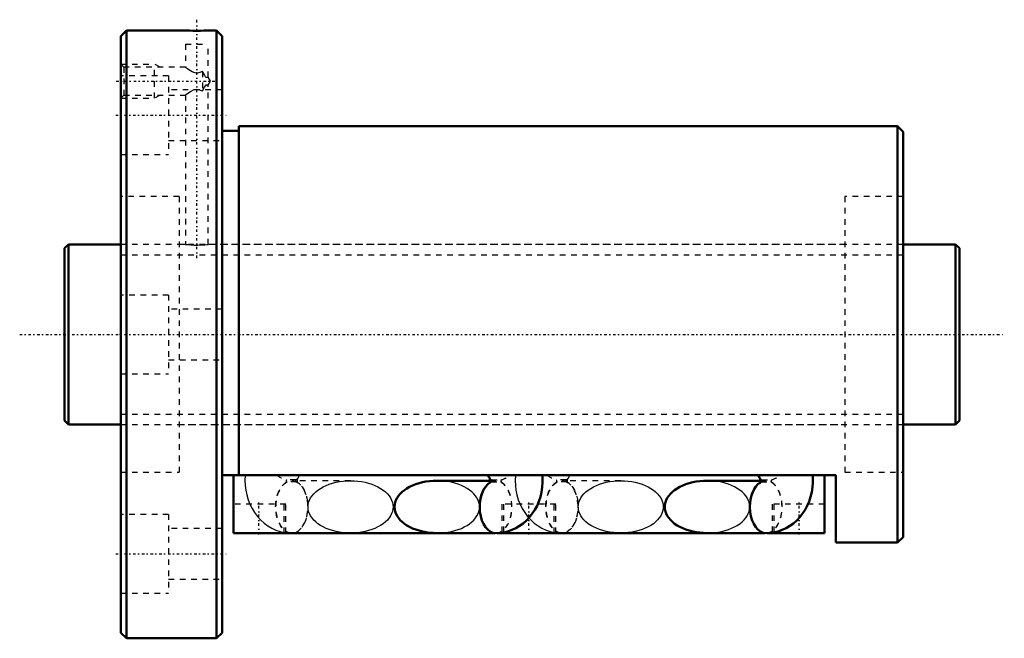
# Model space of a CAD drawing. Header units: millimetres. Extents: x -8 to 167, y -54 to 56.
import ezdxf

# ---------------------------------------------------------------- set-up
doc = ezdxf.new("R2010")
doc.units = ezdxf.units.MM
doc.linetypes.add('Center', pattern=[1.5, 0.45, -0.5, 0.05, -0.5])
doc.linetypes.add('Dashed', pattern=[2, 1, -1])
for name, color, linetype, lineweight in [('2d ConnectionPoints', 7, 'Continuous', 50), ('AM_0', 7, 'Continuous', 50), ('AM_5', 3, 'Continuous', 25), ('AM_7', 7, 'Center', 25), ('AM_9', 6, 'Dashed', 25)]:
    doc.layers.add(name, color=color, linetype=linetype, lineweight=lineweight)

# ---------------------------------------------------------------- blocks, each defined once
blk = doc.blocks.new('1_BIF3216V_5RR_Nut_0_in_BIF3216V_5RRG0_159LC0_000_4')
at = {"layer": 'AM_0'}
for p, q in [((11, 54), (10, 53)), ((10, 53), (10, -53)), ((21.5, 54), (11, 54)), ((11, 54), (11, -54)), ((27, 54), (25.48, 54)), ((27, 54), (27, -54)), ((28, 53), (27, 54)), ((28, 53), (28, -53)), ((148, 37), (31, 37)), ((31, 37), (31, -25)), ((149, 36), (148, 37)), ((148, 37), (148, -37)), ((31, 36.2), (28, 36.2)), ((149, 36), (149, -36)), ((137, -25), (28, -25)), ((30, -35.3), (30, -25)), ((75.63, -26), (66.18, -26)), ((123.63, -25.99), (114.18, -25.99)), ((135, -35.3), (135, -25)), ((137, -37), (137, -25)), ((76.43, -35.3), (30, -35.3)), ((40.11, -35.31), (40.38, -35.31)), ((124.43, -35.3), (76.85, -35.3)), ((88.11, -35.31), (88.38, -35.31)), ((114.18, -35.29), (124.36, -35.29)), ((135, -35.3), (124.85, -35.3)), ((148, -37), (149, -36)), ((137, -37), (148, -37)), ((10, -53), (11, -54)), ((11, -54), (27, -54)), ((27, -54), (28, -53))]:
    blk.add_line(p, q, dxfattribs=at)
for points in [[(25.5, 54), (25.45, 54), (25.19, 53.99), (24.73, 53.98), (24.14, 53.97), (23.48, 53.96), (22.82, 53.97), (22.24, 53.98), (21.79, 53.99), (21.54, 54), (21.5, 54)], [(66.18, -26), (65.52, -26.02), (64.87, -26.07), (64.22, -26.16), (63.6, -26.28), (62.99, -26.44), (62.4, -26.62), (61.85, -26.84), (61.32, -27.09), (60.84, -27.36), (60.39, -27.66), (59.99, -27.98), (59.64, -28.33), (59.33, -28.68), (59.08, -29.06), (58.88, -29.45), (58.74, -29.84), (58.66, -30.24), (58.63, -30.65), (58.66, -31.06), (58.74, -31.46), (58.88, -31.85), (59.08, -32.24), (59.33, -32.62), (59.64, -32.98), (59.99, -33.32), (60.39, -33.64), (60.84, -33.94), (61.32, -34.21), (61.85, -34.46), (62.4, -34.68), (62.99, -34.86), (63.6, -35.02), (64.22, -35.14), (64.87, -35.23), (65.52, -35.28), (66.18, -35.3)], [(75.55, -25.58), (75.55, -25.58), (75.56, -25.62), (75.59, -25.7), (75.62, -25.81), (75.63, -25.93), (75.63, -26.06), (75.62, -26.18), (75.6, -26.29), (75.57, -26.38), (75.55, -26.43), (75.55, -26.44)], [(76.62, -35.31), (77.27, -35.28), (78.03, -35.18), (78.77, -35), (79.49, -34.75), (80.19, -34.42), (80.85, -34.03), (81.48, -33.57), (82.07, -33.05), (82.62, -32.48), (83.11, -31.84), (83.56, -31.16), (83.95, -30.43), (84.28, -29.66), (84.54, -28.85), (84.74, -28.02), (84.87, -27.17), (84.93, -26.31), (84.92, -25.44), (84.89, -25)], [(114.18, -25.99), (113.52, -26.01), (112.87, -26.06), (112.22, -26.15), (111.6, -26.27), (110.99, -26.43), (110.4, -26.61), (109.85, -26.83), (109.32, -27.08), (108.84, -27.35), (108.39, -27.65), (107.99, -27.97), (107.64, -28.32), (107.33, -28.67), (107.08, -29.05), (106.88, -29.44), (106.74, -29.83), (106.66, -30.23), (106.63, -30.64), (106.66, -31.05), (106.74, -31.45), (106.88, -31.84), (107.08, -32.23), (107.33, -32.61), (107.64, -32.97), (107.99, -33.31), (108.39, -33.63), (108.84, -33.93), (109.32, -34.2), (109.85, -34.45), (110.4, -34.67), (110.99, -34.85), (111.6, -35.01), (112.22, -35.13), (112.87, -35.22), (113.52, -35.27), (114.18, -35.29)], [(123.55, -25.58), (123.55, -25.58), (123.56, -25.62), (123.59, -25.7), (123.62, -25.81), (123.63, -25.93), (123.63, -26.06), (123.62, -26.18), (123.6, -26.29), (123.57, -26.38), (123.55, -26.43), (123.55, -26.44)], [(124.62, -35.31), (125.27, -35.28), (126.03, -35.18), (126.77, -35), (127.49, -34.75), (128.19, -34.42), (128.85, -34.03), (129.48, -33.57), (130.07, -33.05), (130.62, -32.48), (131.11, -31.84), (131.56, -31.16), (131.95, -30.43), (132.28, -29.66), (132.54, -28.85), (132.74, -28.02), (132.87, -27.17), (132.93, -26.31), (132.92, -25.44), (132.89, -25)]]:
    blk.add_lwpolyline(points, dxfattribs=at)
for centre, major_axis, ratio, start_param, end_param in [((78.98, -22.45), (-3.39, -3.18), 0.471624, 5.97651, 6.28647), ((126.98, -22.45), (-3.39, -3.18), 0.471624, 5.97651, 6.28647), ((76.62, -30.66), (0, 4.65), 0.615661, 0.37202, 3.141475), ((76.62, -30.65), (0, -4.65), 0.615661, 3.512157, 4.713464), ((124.62, -30.66), (0, 4.65), 0.615661, 0.371972, 3.141473), ((124.62, -30.64), (0, -4.65), 0.615661, 3.510677, 4.71454), ((40.38, -30.66), (0, -4.65), 0.615661, 6.217591, 6.34878), ((88.38, -30.66), (0, -4.65), 0.615661, 6.217591, 6.34878)]:
    blk.add_ellipse(centre, major_axis=major_axis, ratio=ratio, start_param=start_param, end_param=end_param, dxfattribs=at)
at = {"layer": 'AM_5', "linetype": 'Dashed'}
for p, q in [((10, 48), (16, 48)), ((16, 42), (16, 48)), ((17, 47.46), (16, 48)), ((10, 42), (16, 42)), ((17, 42.54), (16, 42))]:
    blk.add_line(p, q, dxfattribs=at)
at = {"layer": 'AM_7'}
for p, q in [((23.5, 13.57), (23.5, 55.92)), ((9.2, 45), (26.72, 45)), ((9.1, 38.97), (28.9, 38.97)), ((34.5, -35.56), (34.5, -29.89)), ((82.5, -35.56), (82.5, -29.89)), ((130.5, -35.56), (130.5, -29.89)), ((9.1, -38.97), (28.9, -38.97))]:
    blk.add_line(p, q, dxfattribs=at)
at = {"layer": 'AM_9'}
for p, q in [((21.5, 54), (21.5, 53.89)), ((25.5, 53.89), (21.5, 53.89)), ((25.5, 53.89), (25.5, 54)), ((21.5, 51.59), (25.5, 51.59)), ((21.5, 51.59), (21.5, 47.44)), ((25.5, 45.72), (25.5, 51.59)), ((10.54, 47.46), (10, 48)), ((21.52, 47.46), (10.54, 47.46)), ((10.54, 47.46), (10.54, 42.54)), ((18.5, 45.97), (10, 45.97)), ((18.5, 45.97), (18.5, 31.97)), ((24.5, 46.74), (24.5, 43.26)), ((25.92, 45), (25.5, 45.73)), ((25.5, 44.27), (25.92, 45)), ((25.5, 16), (25.5, 44.28)), ((10, 42), (10.54, 42.54)), ((10.54, 42.54), (21.52, 42.54)), ((28, 43.47), (18.5, 43.47)), ((21.5, 42.56), (21.5, 16)), ((18.5, 34.47), (28, 34.47)), ((10, 31.97), (18.5, 31.97)), ((20.35, 24.5), (10, 24.5)), ((20.35, 24.5), (20.35, -24.5)), ((138.65, 24.5), (138.65, -24.5)), ((149, 24.5), (138.65, 24.5)), ((21.5, 16), (20.35, 16)), ((138.65, 16), (25.47, 16)), ((18.5, 7), (10, 7)), ((18.5, 7), (18.5, -7)), ((28, 4.5), (18.5, 4.5)), ((18.5, -4.5), (28, -4.5)), ((10, -7), (18.5, -7)), ((20.35, -16), (138.65, -16)), ((10, -24.5), (20.35, -24.5)), ((41.11, -25.86), (39.45, -25.86)), ((41.21, -26.21), (39.55, -26.21)), ((50.82, -26), (40.38, -26)), ((75.59, -25.63), (75.57, -25.62)), ((76.62, -26), (75.63, -26)), ((75.79, -26.21), (77.45, -26.21)), ((75.89, -25.86), (77.55, -25.86)), ((89.11, -25.86), (87.45, -25.86)), ((89.21, -26.21), (87.55, -26.21)), ((98.82, -25.99), (88.38, -25.99)), ((123.59, -25.63), (123.57, -25.62)), ((124.62, -25.99), (123.63, -25.99)), ((123.79, -26.21), (125.45, -26.21)), ((123.89, -25.86), (125.55, -25.86)), ((138.65, -24.5), (149, -24.5)), ((39.3, -30.15), (30, -30.15)), ((39, -35.3), (39, -30.15)), ((39.3, -35.3), (39.3, -30.15)), ((87.3, -30.15), (77.7, -30.15)), ((77.7, -30.15), (77.7, -35.3)), ((78, -30.15), (78, -35.3)), ((87, -35.3), (87, -30.15)), ((87.3, -35.3), (87.3, -30.15)), ((135, -30.15), (125.7, -30.15)), ((125.7, -30.15), (125.7, -35.3)), ((126, -30.15), (126, -35.3)), ((18.5, -31.97), (10, -31.97)), ((18.5, -31.97), (18.5, -45.97)), ((28, -34.47), (18.5, -34.47)), ((76.85, -35.3), (76.43, -35.3)), ((88.38, -35.29), (98.82, -35.29)), ((124.36, -35.29), (124.62, -35.29)), ((124.85, -35.3), (124.43, -35.3)), ((18.5, -43.47), (28, -43.47)), ((10, -45.97), (18.5, -45.97))]:
    blk.add_line(p, q, dxfattribs=at)
for points in [[(24.5, 46.74), (24.03, 46.53), (23.61, 46.43), (23.17, 46.47), (22.68, 46.65), (22.08, 47.01), (21.85, 47.19), (21.66, 47.33), (21.52, 47.45), (21.5, 47.46)], [(25.5, 45.73), (25.5, 45.73), (25.41, 45.65), (25.3, 45.63), (25.19, 45.67), (25.08, 45.78), (24.86, 46.11), (24.5, 46.74)], [(24.5, 43.26), (24.87, 43.91), (25.05, 44.18), (25.18, 44.32), (25.29, 44.37), (25.41, 44.35), (25.48, 44.29), (25.5, 44.27)], [(21.5, 42.54), (21.52, 42.56), (21.67, 42.67), (21.94, 42.88), (22.39, 43.19), (22.95, 43.47), (23.37, 43.56), (23.8, 43.54), (24.28, 43.37), (24.5, 43.26)], [(21.5, 16), (21.61, 15.99), (21.93, 15.95), (22.43, 15.91), (23.05, 15.88), (23.72, 15.88), (24.36, 15.9), (24.91, 15.94), (25.3, 15.98), (25.49, 16), (25.5, 16)], [(32.11, -25), (32.11, -25.09), (32.07, -25.95), (32.1, -26.82), (32.2, -27.68), (32.37, -28.53), (32.62, -29.37), (32.93, -30.17), (33.32, -30.94), (33.77, -31.67), (34.28, -32.35), (34.84, -32.97), (35.46, -33.52), (36.12, -34.01), (36.82, -34.42), (37.54, -34.76), (38.29, -35.01), (39, -35.18)], [(41.15, -26.19), (41.15, -26.2), (41.29, -26.28)], [(41.45, -26.44), (41.45, -26.44), (41.44, -26.4), (41.41, -26.32), (41.38, -26.21), (41.37, -26.09), (41.37, -25.96), (41.38, -25.84), (41.4, -25.73), (41.43, -25.64), (41.45, -25.59)], [(41.45, -25.58), (41.44, -25.6), (41.41, -25.63)], [(50.82, -35.3), (50.16, -35.28), (49.51, -35.23), (48.87, -35.14), (48.24, -35.02), (47.63, -34.86), (47.04, -34.68), (46.49, -34.46), (45.97, -34.21), (45.48, -33.94), (45.03, -33.64), (44.63, -33.32), (44.28, -32.98), (43.98, -32.62), (43.72, -32.24), (43.52, -31.85), (43.38, -31.46), (43.3, -31.06), (43.27, -30.65), (43.3, -30.24), (43.38, -29.84), (43.52, -29.45), (43.72, -29.06), (43.98, -28.68), (44.28, -28.33), (44.63, -27.98), (45.03, -27.66), (45.48, -27.36), (45.97, -27.09), (46.49, -26.84), (47.04, -26.62), (47.63, -26.44), (48.24, -26.28), (48.87, -26.16), (49.51, -26.07), (50.16, -26.02), (50.82, -26)], [(50.82, -26), (51.48, -26.02), (52.13, -26.07), (52.78, -26.16), (53.4, -26.28), (54.01, -26.44), (54.6, -26.62), (55.15, -26.84), (55.68, -27.09), (56.16, -27.36), (56.61, -27.66), (57.01, -27.98), (57.36, -28.33), (57.67, -28.68), (57.92, -29.06), (58.12, -29.45), (58.26, -29.84), (58.34, -30.24), (58.37, -30.65), (58.34, -31.06), (58.26, -31.46), (58.12, -31.85), (57.92, -32.24), (57.67, -32.62), (57.36, -32.98), (57.01, -33.32), (56.61, -33.64), (56.16, -33.94), (55.68, -34.21), (55.15, -34.46), (54.6, -34.68), (54.01, -34.86), (53.4, -35.02), (52.78, -35.14), (52.13, -35.23), (51.48, -35.28), (50.82, -35.3)], [(66.18, -35.3), (66.84, -35.28), (67.49, -35.23), (68.13, -35.14), (68.76, -35.02), (69.37, -34.86), (69.96, -34.68), (70.51, -34.46), (71.03, -34.21), (71.52, -33.94), (71.97, -33.64), (72.37, -33.32), (72.72, -32.98), (73.02, -32.62), (73.28, -32.24), (73.48, -31.85), (73.62, -31.46), (73.7, -31.06), (73.73, -30.65), (73.7, -30.24), (73.62, -29.84), (73.48, -29.45), (73.28, -29.06), (73.02, -28.68), (72.72, -28.33), (72.37, -27.98), (71.97, -27.66), (71.52, -27.36), (71.03, -27.09), (70.51, -26.84), (69.96, -26.62), (69.37, -26.44), (68.76, -26.28), (68.13, -26.16), (67.49, -26.07), (66.84, -26.02), (66.18, -26)], [(75.55, -26.44), (75.56, -26.42), (75.61, -26.36), (75.75, -26.25), (75.85, -26.2)], [(80.11, -25), (80.11, -25.09), (80.07, -25.95), (80.1, -26.82), (80.2, -27.68), (80.37, -28.53), (80.62, -29.37), (80.93, -30.17), (81.32, -30.94), (81.77, -31.67), (82.28, -32.35), (82.49, -32.6)], [(89.15, -26.19), (89.15, -26.2), (89.34, -26.32), (89.43, -26.4), (89.45, -26.44)], [(89.37, -25.99), (89.37, -25.96), (89.38, -25.84), (89.4, -25.73), (89.42, -25.66)], [(89.43, -26.38), (89.41, -26.32), (89.38, -26.21), (89.37, -26.09), (89.37, -25.99)], [(89.45, -25.58), (89.44, -25.6), (89.41, -25.63)], [(89.42, -25.66), (89.43, -25.64), (89.45, -25.59)], [(98.82, -35.29), (98.16, -35.27), (97.51, -35.22), (96.87, -35.13), (96.24, -35.01), (95.63, -34.85), (95.04, -34.67), (94.49, -34.45), (93.97, -34.2), (93.48, -33.93), (93.03, -33.63), (92.63, -33.31), (92.28, -32.97), (91.98, -32.61), (91.72, -32.23), (91.52, -31.84), (91.38, -31.45), (91.3, -31.05), (91.27, -30.64), (91.3, -30.23), (91.38, -29.83), (91.52, -29.44), (91.72, -29.05), (91.98, -28.67), (92.28, -28.32), (92.63, -27.97), (93.03, -27.65), (93.48, -27.35), (93.97, -27.08), (94.49, -26.83), (95.04, -26.61), (95.63, -26.43), (96.24, -26.27), (96.87, -26.15), (97.51, -26.06), (98.16, -26.01), (98.82, -25.99)], [(98.82, -25.99), (99.48, -26.01), (100.13, -26.06), (100.78, -26.15), (101.4, -26.27), (102.01, -26.43), (102.6, -26.61), (103.15, -26.83), (103.68, -27.08), (104.16, -27.35), (104.61, -27.65), (105.01, -27.97), (105.36, -28.32), (105.67, -28.67), (105.92, -29.05), (106.12, -29.44), (106.26, -29.83), (106.34, -30.23), (106.37, -30.64)], [(121.73, -30.64), (121.7, -30.23), (121.62, -29.83), (121.48, -29.44), (121.28, -29.05), (121.02, -28.67), (120.72, -28.32), (120.37, -27.97), (119.97, -27.65), (119.52, -27.35), (119.03, -27.08), (118.51, -26.83), (117.96, -26.61), (117.37, -26.43), (116.76, -26.27), (116.13, -26.15), (115.49, -26.06), (114.84, -26.01), (114.18, -25.99)], [(123.55, -26.44), (123.56, -26.42), (123.61, -26.36), (123.75, -26.25), (123.85, -26.2)], [(41.29, -26.28), (41.34, -26.32), (41.43, -26.4), (41.45, -26.44)], [(89.45, -26.44), (89.45, -26.44), (89.44, -26.4), (89.43, -26.38)], [(106.37, -30.64), (106.34, -31.05), (106.26, -31.45), (106.12, -31.84), (105.92, -32.23), (105.67, -32.61), (105.36, -32.97), (105.01, -33.31), (104.61, -33.63), (104.16, -33.93), (103.68, -34.2), (103.15, -34.45), (102.6, -34.67), (102.01, -34.85), (101.4, -35.01), (100.78, -35.13), (100.13, -35.22), (99.48, -35.27), (98.82, -35.29)], [(114.18, -35.29), (114.84, -35.27), (115.49, -35.22), (116.13, -35.13), (116.76, -35.01), (117.37, -34.85), (117.96, -34.67), (118.51, -34.45), (119.03, -34.2), (119.52, -33.93), (119.97, -33.63), (120.37, -33.31), (120.72, -32.97), (121.02, -32.61), (121.28, -32.23), (121.48, -31.84), (121.62, -31.45), (121.7, -31.05), (121.73, -30.64)], [(82.49, -32.6), (82.84, -32.97), (83.46, -33.52), (84.12, -34.01), (84.82, -34.42), (85.54, -34.76), (86.29, -35.01), (87, -35.18)], [(39, -35.18), (39.05, -35.19), (39.29, -35.23)], [(39.29, -35.23), (39.82, -35.29), (40.11, -35.31)], [(87, -35.18), (87.05, -35.19), (87.82, -35.29), (88.11, -35.31)]]:
    blk.add_lwpolyline(points, dxfattribs=at)
for centre, major_axis, ratio, start_param, end_param in [((40.38, -30.66), (0, -4.65), 0.615661, 3.435948, 6.217591), ((38.02, -22.45), (-3.39, 3.18), 0.471624, 1.904104, 2.38183), ((39.55, -26.01), (0, 0.2), 0.788011, 0.698132, 3.141593), ((40.38, -30.66), (0, -4.65), 0.615661, 0.065594, 2.847237), ((41.21, -26.01), (0, 0.2), 0.788011, 0.698132, 3.141593), ((38.02, -22.45), (-3.39, 3.18), 0.471624, 2.970542, 3.448268), ((76.62, -30.65), (0, -4.65), 0.615661, 4.713464, 9.795343), ((76.62, -30.66), (0, 4.65), 0.615661, 0.294356, 0.37202), ((78.98, -22.45), (-3.39, -3.18), 0.471624, 0.003285, 0.171051), ((75.79, -26.01), (0, -0.2), 0.788011, 6.283185, 8.726646), ((76.62, -30.66), (0, 4.65), 0.615661, 3.141475, 5.98883), ((77.45, -26.01), (0, -0.2), 0.788011, 0, 2.443461), ((78.98, -22.45), (-3.39, -3.18), 0.471624, 0.759762, 1.237488), ((88.38, -30.66), (0, -4.65), 0.615661, 3.435948, 6.217591), ((86.02, -22.45), (-3.39, 3.18), 0.471624, 1.904104, 2.38183), ((87.55, -26.01), (0, 0.2), 0.788011, 0.698132, 3.141593), ((88.38, -30.66), (0, -4.65), 0.615661, 0.065594, 2.847237), ((89.21, -26.01), (0, 0.2), 0.788011, 0.698132, 3.141593), ((86.02, -22.45), (-3.39, 3.18), 0.471624, 2.970542, 3.448268), ((124.62, -30.64), (0, -4.65), 0.615661, 4.71454, 9.793862), ((124.62, -30.66), (0, 4.65), 0.615661, 0.294356, 0.371972), ((126.98, -22.45), (-3.39, -3.18), 0.471624, 0.003285, 0.171051), ((123.79, -26.01), (0, -0.2), 0.788011, 6.283185, 8.726646), ((124.62, -30.66), (0, 4.65), 0.615661, 3.141473, 5.98883), ((125.45, -26.01), (0, -0.2), 0.788011, 6.283185, 8.726646), ((126.98, -22.45), (-3.39, -3.18), 0.471624, 0.759762, 1.237488)]:
    blk.add_ellipse(centre, major_axis=major_axis, ratio=ratio, start_param=start_param, end_param=end_param, dxfattribs=at)
for centre in [(40.38, -30.65), (88.38, -30.64)]:
    blk.add_ellipse(centre, major_axis=(0, -4.65), ratio=0.615661, dxfattribs=at)
blk = doc.blocks.new('2_BIF3216V_5RR000_Shaft_0_in_BIF3216V_5RRG0_159LC0_000_4')
at = {"layer": 'AM_0'}
for p, q in [((0.7, 16), (0, 15.3)), ((0.7, 16), (0.7, -16)), ((10, 16), (0.7, 16)), ((158.3, 16), (149, 16)), ((158.3, 16), (158.3, -16)), ((159, 15.3), (158.3, 16)), ((0, 15.3), (0, -15.3)), ((159, 15.3), (159, -15.3)), ((0, -15.3), (0.7, -16)), ((158.3, -16), (159, -15.3)), ((0.7, -16), (10, -16)), ((149, -16), (158.3, -16))]:
    blk.add_line(p, q, dxfattribs=at)
at = {"layer": 'AM_5', "linetype": 'Dashed'}
for p, q in [((10, 14.1595), (149, 14.1595)), ((10, -14.1595), (149, -14.1595))]:
    blk.add_line(p, q, dxfattribs=at)
at = {"layer": 'AM_7'}
blk.add_line((-7.95, 0), (166.95, 0), dxfattribs=at)
at = {"layer": 'AM_9'}
for p, q in [((149, 16), (10, 16)), ((10, -16), (149, -16))]:
    blk.add_line(p, q, dxfattribs=at)

msp = doc.modelspace()

# ---------------------------------------------------------------- linework, layer by layer
at = {"layer": '2d ConnectionPoints'}
for p in [(0, 0), (10, 0)]:
    msp.add_point(p, dxfattribs=at)

# ---------------------------------------------------------------- block references
for name in ['1_BIF3216V_5RR_Nut_0_in_BIF3216V_5RRG0_159LC0_000_4', '2_BIF3216V_5RR000_Shaft_0_in_BIF3216V_5RRG0_159LC0_000_4']:
    msp.add_blockref(name, (0, 0))

doc.saveas('drawing.dxf')
